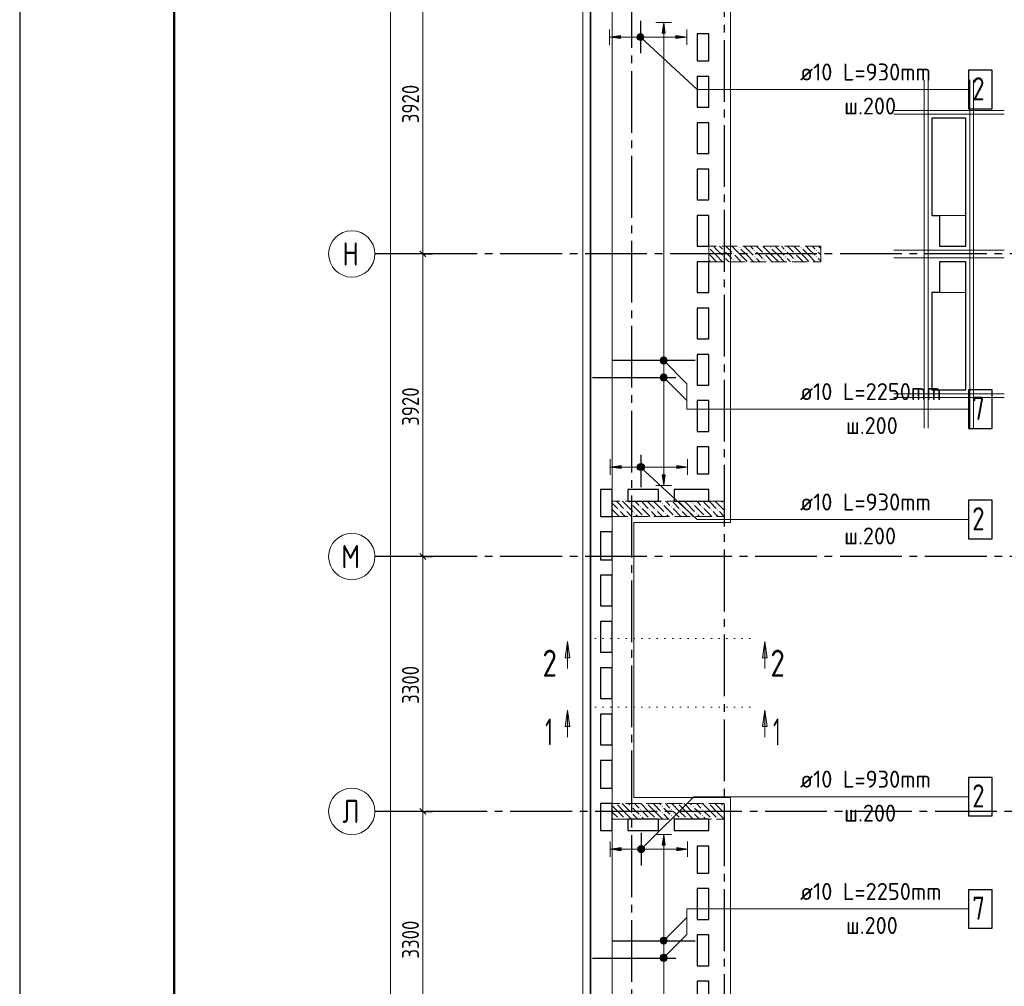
# Model space of a CAD drawing. Header units: millimetres. Extents: x 0 to 43617, y 0 to 59400.
# Tile 22 of 29: x 0 to 12752, y 36763 to 49285. Entities that reach past the tile are written whole.
import ezdxf

# ---------------------------------------------------------------- set-up
doc = ezdxf.new("R2010")
doc.units = ezdxf.units.MM
for name, pattern in [('______2', [270, 200, -70]), ('______5', [1100, 800, -100, 100, -100]), ('______9', [100, 0, -100])]:
    doc.linetypes.add(name, pattern=pattern)
for name, color, linetype, lineweight in [('Standard', 7, 'Continuous', 25), ('ЖБ Пилон', 180, 'Continuous', 25), ('Обрамление П-обр. равн.', 7, 'Continuous', 25), ('Обрамление проемов стержнями', 7, 'Continuous', 25), ('Оси', 40, '______5', 18), ('Позиционная метка линия выноска', 7, 'Continuous', 13), ('Позиционная метка номер позиции', 7, 'Continuous', 13), ('Сечения символ', 7, 'Continuous', 25)]:
    doc.layers.add(name, color=color, linetype=linetype, lineweight=lineweight)
doc.layers.add('ЖБ Перекрытие верхний уровень', color=7, linetype='Continuous', lineweight=25, true_color=0xe0e0ff)
doc.styles.add('GOST 2.304-81', font='txt')
doc.styles.add('ISOCPEUR', font='txt')

msp = doc.modelspace()

# ---------------------------------------------------------------- hatches: boundary and pattern name
at = {"layer": 'ЖБ Пилон', "linetype": 'Continuous', "lineweight": 18, "transparency": 33554687}
for points in [[(8924, 46337), (8927, 46333), (8924, 46330)], [(9114, 46293), (9121, 46300), (9127, 46293), (9121, 46287)], [(9314, 46333), (9321, 46340), (9327, 46333), (9321, 46327)], [(9514, 46293), (9521, 46300), (9527, 46293), (9521, 46287)], [(9714, 46333), (9721, 46340), (9727, 46333), (9721, 46327)], [(9914, 46293), (9921, 46300), (9927, 46293), (9921, 46287)], [(10114, 46333), (10121, 46340), (10127, 46333), (10121, 46327)], [(10314, 46293), (10321, 46300), (10327, 46293), (10321, 46287)], [(9114, 46213), (9121, 46220), (9127, 46213), (9121, 46207)], [(9234, 46253), (9241, 46260), (9247, 46253), (9241, 46247)], [(9234, 46173), (9241, 46180), (9247, 46173), (9241, 46167)], [(9514, 46213), (9521, 46220), (9527, 46213), (9521, 46207)], [(9634, 46253), (9641, 46260), (9647, 46253), (9641, 46247)], [(9634, 46173), (9641, 46180), (9647, 46173), (9641, 46167)], [(9914, 46213), (9921, 46220), (9927, 46213), (9921, 46207)], [(10034, 46253), (10041, 46260), (10047, 46253), (10041, 46247)], [(10034, 46173), (10041, 46180), (10047, 46173), (10041, 46167)], [(10314, 46213), (10321, 46220), (10327, 46213), (10321, 46207)], [(7914, 43013), (7921, 43020), (7927, 43013), (7921, 43007)], [(8034, 42973), (8041, 42980), (8047, 42973), (8041, 42967)], [(8044, 43050), (8041, 43047), (8038, 43050)], [(8314, 43013), (8321, 43020), (8327, 43013), (8321, 43007)], [(8434, 42973), (8441, 42980), (8447, 42973), (8441, 42967)], [(8444, 43050), (8441, 43047), (8438, 43050)], [(8714, 43013), (8721, 43020), (8727, 43013), (8721, 43007)], [(8834, 42973), (8841, 42980), (8847, 42973), (8841, 42967)], [(8844, 43050), (8841, 43047), (8838, 43050)], [(9114, 43013), (9121, 43020), (9124, 43017), (9124, 43010), (9121, 43007)], [(7674, 42853), (7681, 42860), (7687, 42853), (7684, 42850), (7678, 42850)], [(7754, 42933), (7761, 42940), (7767, 42933), (7761, 42927)], [(7834, 42933), (7841, 42940), (7847, 42933), (7841, 42927)], [(7954, 42893), (7961, 42900), (7967, 42893), (7961, 42887)], [(8074, 42853), (8081, 42860), (8087, 42853), (8084, 42850), (8078, 42850)], [(8154, 42933), (8161, 42940), (8167, 42933), (8161, 42927)], [(8234, 42933), (8241, 42940), (8247, 42933), (8241, 42927)], [(8354, 42893), (8361, 42900), (8367, 42893), (8361, 42887)], [(8474, 42853), (8481, 42860), (8487, 42853), (8484, 42850), (8478, 42850)], [(8554, 42933), (8561, 42940), (8567, 42933), (8561, 42927)], [(8634, 42933), (8641, 42940), (8647, 42933), (8641, 42927)], [(8754, 42893), (8761, 42900), (8767, 42893), (8761, 42887)], [(8874, 42853), (8881, 42860), (8887, 42853), (8884, 42850), (8878, 42850)], [(8954, 42933), (8961, 42940), (8967, 42933), (8961, 42927)], [(9034, 42933), (9041, 42940), (9047, 42933), (9041, 42927)], [(7724, 39130), (7721, 39127), (7718, 39130)], [(7914, 39093), (7921, 39100), (7927, 39093), (7921, 39087)], [(8034, 39053), (8041, 39060), (8047, 39053), (8041, 39047)], [(8124, 39130), (8121, 39127), (8118, 39130)], [(8314, 39093), (8321, 39100), (8327, 39093), (8321, 39087)], [(8434, 39053), (8441, 39060), (8447, 39053), (8441, 39047)], [(8524, 39130), (8521, 39127), (8518, 39130)], [(8714, 39093), (8721, 39100), (8727, 39093), (8721, 39087)], [(8834, 39053), (8841, 39060), (8847, 39053), (8841, 39047)], [(8924, 39130), (8921, 39127), (8918, 39130)], [(9114, 39093), (9121, 39100), (9124, 39097), (9124, 39090), (9121, 39087)], [(7754, 38933), (7761, 38940), (7767, 38933), (7764, 38930), (7758, 38930)], [(7834, 38933), (7841, 38940), (7847, 38933), (7844, 38930), (7838, 38930)], [(7914, 39013), (7921, 39020), (7927, 39013), (7921, 39007)], [(8034, 38973), (8041, 38980), (8047, 38973), (8041, 38967)], [(8154, 38933), (8161, 38940), (8167, 38933), (8164, 38930), (8158, 38930)], [(8234, 38933), (8241, 38940), (8247, 38933), (8244, 38930), (8238, 38930)], [(8314, 39013), (8321, 39020), (8327, 39013), (8321, 39007)], [(8434, 38973), (8441, 38980), (8447, 38973), (8441, 38967)], [(8554, 38933), (8561, 38940), (8567, 38933), (8564, 38930), (8558, 38930)], [(8634, 38933), (8641, 38940), (8647, 38933), (8644, 38930), (8638, 38930)], [(8714, 39013), (8721, 39020), (8727, 39013), (8721, 39007)], [(8834, 38973), (8841, 38980), (8847, 38973), (8841, 38967)], [(8954, 38933), (8961, 38940), (8967, 38933), (8964, 38930), (8958, 38930)], [(9034, 38933), (9041, 38940), (9047, 38933), (9044, 38930), (9038, 38930)], [(9114, 39013), (9121, 39020), (9124, 39017), (9124, 39010), (9121, 39007)]]:
    msp.add_hatch(color=7, dxfattribs=at).paths.add_polyline_path(points, flags=16)
at = {"layer": 'Обрамление П-обр. равн.', "linetype": 'Continuous', "lineweight": 13, "transparency": 33554687}
for points in [[(8360, 49110), (8340, 49250), (8320, 49110)], [(8000, 49083), (8017, 49021), (8017, 49099)], [(8017, 49099), (8039, 49015), (8039, 49105)], [(8017, 49099), (8017, 49021), (8039, 49015)], [(8039, 49105), (8039, 49015), (8061, 49021)], [(8039, 49105), (8061, 49021), (8061, 49099)], [(8061, 49099), (8061, 49021), (8078, 49038)], [(8061, 49099), (8078, 49038), (8078, 49083)], [(8000, 49038), (8000, 49083), (7994, 49060)], [(8000, 49083), (8000, 49038), (8017, 49021)], [(8078, 49083), (8078, 49038), (8084, 49060)], [(8499, 49040), (8639, 49060), (8499, 49080)], [(8295, 44650), (8385, 44650), (8379, 44673)], [(8295, 44650), (8379, 44673), (8301, 44673)], [(8301, 44628), (8385, 44650), (8295, 44650)], [(8301, 44673), (8379, 44673), (8363, 44689)], [(8301, 44673), (8363, 44689), (8318, 44689)], [(8301, 44628), (8379, 44628), (8385, 44650)], [(8318, 44689), (8363, 44689), (8340, 44695)], [(8318, 44611), (8379, 44628), (8301, 44628)], [(8318, 44611), (8363, 44611), (8379, 44628)], [(8363, 44611), (8318, 44611), (8340, 44605)], [(8010, 43468), (8010, 43513), (8004, 43490)], [(8010, 43513), (8026, 43451), (8026, 43529)], [(8010, 43513), (8010, 43468), (8026, 43451)], [(8026, 43529), (8049, 43445), (8049, 43535)], [(8026, 43529), (8026, 43451), (8049, 43445)], [(8049, 43535), (8049, 43445), (8071, 43451)], [(8049, 43535), (8071, 43451), (8071, 43529)], [(8071, 43529), (8071, 43451), (8088, 43468)], [(8071, 43529), (8088, 43468), (8088, 43513)], [(8088, 43513), (8088, 43468), (8094, 43490)], [(8509, 43470), (8649, 43490), (8509, 43510)], [(8360, 38590), (8340, 38730), (8320, 38590)], [(8010, 38518), (8010, 38563), (8004, 38540)], [(8010, 38563), (8026, 38501), (8026, 38579)], [(8010, 38563), (8010, 38518), (8026, 38501)], [(8026, 38579), (8049, 38495), (8049, 38585)], [(8026, 38579), (8026, 38501), (8049, 38495)], [(8049, 38585), (8049, 38495), (8071, 38501)], [(8049, 38585), (8071, 38501), (8071, 38579)], [(8071, 38579), (8071, 38501), (8088, 38518)], [(8071, 38579), (8088, 38518), (8088, 38563)], [(8088, 38563), (8088, 38518), (8094, 38540)], [(8509, 38520), (8649, 38540), (8509, 38560)], [(8295, 37130), (8385, 37130), (8379, 37153)], [(8295, 37130), (8379, 37153), (8301, 37153)], [(8301, 37108), (8385, 37130), (8295, 37130)], [(8301, 37153), (8379, 37153), (8363, 37169)], [(8301, 37153), (8363, 37169), (8318, 37169)], [(8301, 37108), (8379, 37108), (8385, 37130)], [(8318, 37091), (8379, 37108), (8301, 37108)], [(8318, 37169), (8363, 37169), (8340, 37175)], [(8318, 37091), (8363, 37091), (8379, 37108)], [(8363, 37091), (8318, 37091), (8340, 37085)]]:
    msp.add_hatch(color=7, dxfattribs=at).paths.add_polyline_path(points)
for points in [[(7779, 49040), (7639, 49060), (7779, 49080)], [(7789, 43470), (7649, 43490), (7789, 43510)], [(8360, 43390), (8340, 43250), (8320, 43390)], [(7789, 38520), (7649, 38540), (7789, 38560)]]:
    msp.add_hatch(color=7, dxfattribs=at).paths.add_polyline_path(points, flags=16)
at = {"layer": 'Позиционная метка номер позиции', "linetype": 'Continuous', "lineweight": 13, "transparency": 33554687}
for points in [[(7995, 49070), (8026, 49103), (8006, 49091)], [(8026, 49103), (7995, 49070), (7996, 49047)], [(8026, 49103), (7996, 49047), (8049, 49104)], [(8049, 49104), (7996, 49047), (8008, 49027)], [(8049, 49104), (8008, 49027), (8070, 49093)], [(8070, 49093), (8008, 49027), (8029, 49016)], [(8070, 49093), (8029, 49016), (8082, 49073)], [(8082, 49073), (8029, 49016), (8052, 49017)], [(8082, 49073), (8052, 49017), (8083, 49050)], [(8083, 49050), (8052, 49017), (8072, 49029)], [(8297, 44881), (8329, 44913), (8308, 44902)], [(8329, 44913), (8297, 44881), (8297, 44859)], [(8329, 44913), (8297, 44859), (8352, 44913)], [(8352, 44913), (8297, 44859), (8308, 44838)], [(8352, 44913), (8308, 44838), (8372, 44902)], [(8372, 44902), (8308, 44838), (8329, 44827)], [(8372, 44902), (8329, 44827), (8383, 44881)], [(8383, 44881), (8329, 44827), (8352, 44827)], [(8383, 44881), (8352, 44827), (8383, 44859)], [(8383, 44859), (8352, 44827), (8372, 44838)], [(8297, 44661), (8329, 44693), (8308, 44682)], [(8329, 44693), (8297, 44661), (8297, 44639)], [(8329, 44693), (8297, 44639), (8352, 44693)], [(8352, 44693), (8297, 44639), (8308, 44618)], [(8352, 44693), (8308, 44618), (8372, 44682)], [(8372, 44682), (8308, 44618), (8329, 44607)], [(8372, 44682), (8329, 44607), (8383, 44661)], [(8383, 44661), (8329, 44607), (8352, 44607)], [(8383, 44661), (8352, 44607), (8383, 44639)], [(8383, 44639), (8352, 44607), (8372, 44618)], [(7995, 43500), (8026, 43533), (8006, 43521)], [(8026, 43533), (7995, 43500), (7996, 43477)], [(8026, 43533), (7996, 43477), (8049, 43534)], [(8049, 43534), (7996, 43477), (8008, 43457)], [(8049, 43534), (8008, 43457), (8070, 43523)], [(8070, 43523), (8008, 43457), (8029, 43446)], [(8070, 43523), (8029, 43446), (8082, 43503)], [(8082, 43503), (8029, 43446), (8052, 43447)], [(8082, 43503), (8052, 43447), (8083, 43480)], [(8083, 43480), (8052, 43447), (8072, 43459)], [(8006, 38551), (8081, 38508), (8017, 38572)], [(8006, 38529), (8060, 38497), (8006, 38551)], [(8006, 38551), (8060, 38497), (8081, 38508)], [(8038, 38497), (8006, 38529), (8017, 38508)], [(8006, 38529), (8038, 38497), (8060, 38497)], [(8017, 38572), (8092, 38529), (8038, 38583)], [(8017, 38572), (8081, 38508), (8092, 38529)], [(8038, 38583), (8092, 38529), (8092, 38551)], [(8038, 38583), (8092, 38551), (8060, 38583)], [(8060, 38583), (8092, 38551), (8081, 38572)], [(8297, 37366), (8372, 37323), (8308, 37387)], [(8297, 37344), (8352, 37312), (8297, 37366)], [(8297, 37366), (8352, 37312), (8372, 37323)], [(8308, 37387), (8383, 37344), (8329, 37398)], [(8308, 37387), (8372, 37323), (8383, 37344)], [(8329, 37398), (8383, 37344), (8383, 37366)], [(8329, 37398), (8383, 37366), (8352, 37398)], [(8352, 37398), (8383, 37366), (8372, 37387)], [(8329, 37312), (8297, 37344), (8308, 37323)], [(8297, 37344), (8329, 37312), (8352, 37312)], [(8297, 37146), (8372, 37103), (8308, 37167)], [(8297, 37124), (8352, 37092), (8297, 37146)], [(8297, 37146), (8352, 37092), (8372, 37103)], [(8329, 37092), (8297, 37124), (8308, 37103)], [(8297, 37124), (8329, 37092), (8352, 37092)], [(8308, 37167), (8383, 37124), (8329, 37178)], [(8308, 37167), (8372, 37103), (8383, 37124)], [(8329, 37178), (8383, 37124), (8383, 37146)], [(8329, 37178), (8383, 37146), (8352, 37178)], [(8352, 37178), (8383, 37146), (8372, 37167)]]:
    msp.add_hatch(color=7, dxfattribs=at).paths.add_polyline_path(points)
at = {"layer": 'Сечения символ', "linetype": 'Continuous', "lineweight": 13, "transparency": 33554687}
for points in [[(7064, 41019), (7094, 41229), (7124, 41019)], [(9621, 41019), (9651, 41229), (9681, 41019)], [(7064, 40129), (7094, 40339), (7124, 40129)], [(9621, 40129), (9651, 40339), (9681, 40129)]]:
    msp.add_hatch(color=7, dxfattribs=at).paths.add_polyline_path(points, flags=16)

# ---------------------------------------------------------------- linework, layer by layer
at = {"layer": 'Standard', "color": 7, "linetype": 'Continuous', "lineweight": 25, "transparency": 33554687}
for p, q in [((7394, 28680), (7394, 57220)), ((8774, 49100), (8774, 48750)), ((8924, 49100), (8774, 49100)), ((8924, 48750), (8924, 49100)), ((8774, 48750), (8924, 48750)), ((8774, 48550), (8774, 48150)), ((8924, 48550), (8774, 48550)), ((8924, 48150), (8924, 48550)), ((8774, 48150), (8924, 48150)), ((8774, 47950), (8774, 47550)), ((8924, 47950), (8774, 47950)), ((8924, 47550), (8924, 47950)), ((11814, 48010), (11814, 46750)), ((12254, 48010), (11814, 48010)), ((12254, 46750), (12254, 48010)), ((8774, 47550), (8924, 47550)), ((8774, 47350), (8774, 46950)), ((8924, 47350), (8774, 47350)), ((8924, 46950), (8924, 47350)), ((8774, 46950), (8924, 46950)), ((8774, 46750), (8774, 46350)), ((8924, 46750), (8774, 46750)), ((8924, 46350), (8924, 46750)), ((11814, 46750), (11914, 46750)), ((11914, 46750), (11914, 46350)), ((12254, 46750), (12254, 46750)), ((12254, 46350), (12254, 46750)), ((8774, 46350), (8924, 46350)), ((11914, 46350), (12254, 46350)), ((5258, 46213), (5183, 46288)), ((8774, 46150), (8774, 45750)), ((8924, 46150), (8774, 46150)), ((8924, 45750), (8924, 46150)), ((11914, 46150), (11914, 45750)), ((12254, 46150), (11914, 46150)), ((12254, 45750), (12254, 46150)), ((8774, 45750), (8924, 45750)), ((11814, 45750), (11814, 44490)), ((11914, 45750), (11814, 45750)), ((12254, 44490), (12254, 45750)), ((12254, 45750), (12254, 45750)), ((8774, 45550), (8774, 45150)), ((8924, 45550), (8774, 45550)), ((8924, 45150), (8924, 45550)), ((8774, 45150), (8924, 45150)), ((8774, 44950), (8774, 44550)), ((8924, 44950), (8774, 44950)), ((8924, 44550), (8924, 44950)), ((8774, 44550), (8924, 44550)), ((11814, 44490), (12254, 44490)), ((8774, 44350), (8774, 43950)), ((8924, 44350), (8774, 44350)), ((8924, 43950), (8924, 44350)), ((8774, 43950), (8924, 43950)), ((8774, 43750), (8774, 43400)), ((8924, 43750), (8774, 43750)), ((8924, 43400), (8924, 43750)), ((8774, 43400), (8924, 43400)), ((7524, 43200), (7524, 42850)), ((7674, 43200), (7524, 43200)), ((7674, 42850), (7674, 43200)), ((7874, 43200), (7874, 43050)), ((8274, 43200), (7874, 43200)), ((8274, 43050), (8274, 43200)), ((8474, 43200), (8474, 43050)), ((8924, 43200), (8474, 43200)), ((8924, 43050), (8924, 43200)), ((7874, 43050), (8274, 43050)), ((8474, 43050), (8924, 43050)), ((7524, 42850), (7674, 42850)), ((7524, 42650), (7524, 42290)), ((7674, 42650), (7524, 42650)), ((7674, 42290), (7674, 42650)), ((5258, 42293), (5183, 42368)), ((7524, 42290), (7674, 42290)), ((7524, 42090), (7524, 41690)), ((7674, 42090), (7524, 42090)), ((7674, 41690), (7674, 42090)), ((7524, 41690), (7674, 41690)), ((7524, 41490), (7524, 41090)), ((7674, 41490), (7524, 41490)), ((7674, 41090), (7674, 41490)), ((7524, 41090), (7674, 41090)), ((7524, 40890), (7524, 40490)), ((7674, 40890), (7524, 40890)), ((7674, 40490), (7674, 40890)), ((7524, 40490), (7674, 40490)), ((7524, 40290), (7524, 39890)), ((7674, 40290), (7524, 40290)), ((7674, 39890), (7674, 40290)), ((7524, 39890), (7674, 39890)), ((7524, 39690), (7524, 39330)), ((7674, 39690), (7524, 39690)), ((7674, 39330), (7674, 39690)), ((7524, 39330), (7674, 39330)), ((5258, 38993), (5183, 39068)), ((7524, 39130), (7524, 38780)), ((7674, 39130), (7524, 39130)), ((7674, 38780), (7674, 39130)), ((7874, 38930), (7874, 38780)), ((8274, 38930), (7874, 38930)), ((8274, 38780), (8274, 38930)), ((8474, 38930), (8474, 38780)), ((8924, 38930), (8474, 38930)), ((8924, 38780), (8924, 38930)), ((7524, 38780), (7674, 38780)), ((7874, 38780), (8274, 38780)), ((8474, 38780), (8924, 38780)), ((8774, 38580), (8774, 38230)), ((8924, 38580), (8774, 38580)), ((8924, 38230), (8924, 38580)), ((8774, 38230), (8924, 38230)), ((8774, 38030), (8774, 37630)), ((8924, 38030), (8774, 38030)), ((8924, 37630), (8924, 38030)), ((8774, 37630), (8924, 37630)), ((8774, 37430), (8774, 37030)), ((8924, 37430), (8774, 37430)), ((8924, 37030), (8924, 37430)), ((8774, 37030), (8924, 37030)), ((8774, 36830), (8774, 36430)), ((8924, 36830), (8774, 36830)), ((8924, 36430), (8924, 36830))]:
    msp.add_line(p, q, dxfattribs=at)
at = {"layer": 'Standard', "color": 7, "linetype": 'Continuous', "lineweight": 13, "transparency": 33554687}
for p, q in [((5221, 46250), (5221, 50170)), ((5221, 42330), (5221, 46250)), ((5221, 39030), (5221, 42330)), ((5221, 35730), (5221, 39030))]:
    msp.add_line(p, q, dxfattribs=at)
at = {"layer": 'Standard', "color": 251, "linetype": 'Continuous', "lineweight": -3, "true_color": 0x656565, "transparency": 33554687}
for p, q in [((5221, 46250), (5096, 46250)), ((5221, 46250), (5346, 46250)), ((5221, 42330), (5096, 42330)), ((5221, 42330), (5346, 42330)), ((5221, 39030), (5096, 39030)), ((5221, 39030), (5346, 39030))]:
    msp.add_line(p, q, dxfattribs=at)
at = {"layer": 'Standard', "color": 7, "linetype": 'Continuous', "lineweight": 13, "transparency": 33554687}
msp.add_lwpolyline([(0, 0), (42000, 0), (42000, 59400), (0, 59400), (0, 0)], close=True, dxfattribs=at)
for points in [[(42000, 59400), (0, 59400), (0, 0), (42000, 0), (42000, 59400)], [(42000, 59400), (0, 59400), (0, 0), (42000, 0), (42000, 59400)], [(7674, 10380), (33074, 10380), (33074, 57220), (7674, 57220), (7674, 10380)], [(4802, 10630), (4802, 33448), (4802, 33448), (4802, 57120)]]:
    msp.add_lwpolyline(points, dxfattribs=at)
at = {"layer": 'Standard', "color": 7, "linetype": 'Continuous', "lineweight": 25, "transparency": 33554687}
for points in [[(42000, 59400), (0, 59400), (0, 0), (42000, 0), (42000, 59400)], [(7394, 10100), (33074, 10100), (33074, 57220), (7394, 57220), (7394, 10100)]]:
    msp.add_lwpolyline(points, dxfattribs=at)
at = {"layer": 'Standard', "color": 7, "linetype": 'Continuous', "lineweight": 50, "transparency": 33554687}
msp.add_lwpolyline([(2000, 58900), (41500, 58900), (41500, 500), (2000, 500), (2000, 58900)], close=True, dxfattribs=at)
at = {"layer": 'Standard', "color": 254, "linetype": 'Continuous', "lineweight": 18, "true_color": 0xc4c4ff, "transparency": 33554687}
msp.add_lwpolyline([(7294, 10000), (33174, 10000), (33174, 57320), (7294, 57320), (7294, 10000)], dxfattribs=at)
at = {"layer": 'Standard', "color": 251, "linetype": 'Continuous', "lineweight": -3, "true_color": 0x656565, "transparency": 33554687}
for points in [[(5221, 46250), (5204, 46250), (5204, 46250), (5204, 46250), (5204, 46250), (5204, 46250), (5204, 46250), (4700, 46250)], [(5221, 42330), (5204, 42330), (5204, 42330), (5204, 42330), (5204, 42330), (5204, 42330), (5204, 42330), (5204, 42330), (5204, 42330), (4700, 42330)], [(5221, 39030), (5204, 39030), (5204, 39030), (5204, 39030), (5204, 39030), (5204, 39030), (5204, 39030), (5204, 39030), (5204, 39030), (5204, 39030), (5204, 39030), (4700, 39030)]]:
    msp.add_lwpolyline(points, dxfattribs=at)
at = {"layer": 'ЖБ Перекрытие верхний уровень', "color": 7, "linetype": 'Continuous', "lineweight": 18, "transparency": 33554687}
for p, q in [((7394, 57220), (7394, 28680)), ((8774, 48750), (8774, 49100)), ((8774, 49100), (8924, 49100)), ((8924, 49100), (8924, 48750)), ((8924, 48750), (8774, 48750)), ((8774, 48150), (8774, 48550)), ((8774, 48550), (8924, 48550)), ((8924, 48550), (8924, 48150)), ((8924, 48150), (8774, 48150)), ((8774, 47950), (8924, 47950)), ((8774, 47550), (8774, 47950)), ((8924, 47950), (8924, 47550)), ((12254, 48010), (11814, 48010)), ((11814, 48010), (11814, 46750)), ((12254, 46750), (12254, 48010)), ((8924, 47550), (8774, 47550)), ((8774, 46950), (8774, 47350)), ((8774, 47350), (8924, 47350)), ((8924, 47350), (8924, 46950)), ((8924, 46950), (8774, 46950)), ((8774, 46350), (8774, 46750)), ((8774, 46750), (8924, 46750)), ((8924, 46750), (8924, 46350)), ((11814, 46750), (11914, 46750)), ((12254, 46750), (11914, 46750)), ((11914, 46750), (11914, 46750)), ((11914, 46750), (11914, 46350)), ((11914, 46750), (12254, 46750)), ((12254, 46350), (12254, 46750)), ((12254, 46750), (12254, 46750)), ((12254, 46750), (12254, 46750)), ((8924, 46350), (8774, 46350)), ((11914, 46350), (12254, 46350)), ((8774, 45750), (8774, 46150)), ((8774, 46150), (8924, 46150)), ((8924, 46150), (8924, 45750)), ((12254, 46150), (11914, 46150)), ((11914, 46150), (11914, 45750)), ((12254, 45750), (12254, 46150)), ((8924, 45750), (8774, 45750)), ((11914, 45750), (11814, 45750)), ((11814, 45750), (11814, 44490)), ((11914, 45750), (12254, 45750)), ((11914, 45750), (11914, 45750)), ((12254, 45750), (11914, 45750)), ((12254, 45750), (12254, 45750)), ((12254, 44490), (12254, 45750)), ((12254, 45750), (12254, 45750)), ((8774, 45150), (8774, 45550)), ((8774, 45550), (8924, 45550)), ((8924, 45550), (8924, 45150)), ((8924, 45150), (8774, 45150)), ((8774, 44550), (8774, 44950)), ((8774, 44950), (8924, 44950)), ((8924, 44950), (8924, 44550)), ((8924, 44550), (8774, 44550)), ((11814, 44490), (12254, 44490)), ((8774, 44350), (8924, 44350)), ((8774, 43950), (8774, 44350)), ((8924, 44350), (8924, 43950)), ((8924, 43950), (8774, 43950)), ((8774, 43750), (8924, 43750)), ((8774, 43400), (8774, 43750)), ((8924, 43750), (8924, 43400)), ((8924, 43400), (8774, 43400)), ((7524, 42850), (7524, 43200)), ((7524, 43200), (7674, 43200)), ((7674, 43200), (7674, 42850)), ((7874, 43050), (7874, 43200)), ((7874, 43200), (8274, 43200)), ((8274, 43200), (8274, 43050)), ((8474, 43050), (8474, 43200)), ((8474, 43200), (8924, 43200)), ((8924, 43200), (8924, 43050)), ((8274, 43050), (7874, 43050)), ((8924, 43050), (8474, 43050)), ((7674, 42850), (7524, 42850)), ((7524, 42290), (7524, 42650)), ((7524, 42650), (7674, 42650)), ((7674, 42650), (7674, 42290)), ((7674, 42290), (7524, 42290)), ((7524, 41690), (7524, 42090)), ((7524, 42090), (7674, 42090)), ((7674, 42090), (7674, 41690)), ((7674, 41690), (7524, 41690)), ((7524, 41490), (7674, 41490)), ((7524, 41090), (7524, 41490)), ((7674, 41490), (7674, 41090)), ((7674, 41090), (7524, 41090)), ((7524, 40890), (7674, 40890)), ((7524, 40490), (7524, 40890)), ((7674, 40890), (7674, 40490)), ((7674, 40490), (7524, 40490)), ((7524, 39890), (7524, 40290)), ((7524, 40290), (7674, 40290)), ((7674, 40290), (7674, 39890)), ((7674, 39890), (7524, 39890)), ((7524, 39330), (7524, 39690)), ((7524, 39690), (7674, 39690)), ((7674, 39690), (7674, 39330)), ((7674, 39330), (7524, 39330)), ((7524, 38780), (7524, 39130)), ((7524, 39130), (7674, 39130)), ((7674, 39130), (7674, 38780)), ((7874, 38780), (7874, 38930)), ((7874, 38930), (8274, 38930)), ((8274, 38930), (8274, 38780)), ((8474, 38930), (8924, 38930)), ((8474, 38780), (8474, 38930)), ((8924, 38930), (8924, 38780)), ((7674, 38780), (7524, 38780)), ((8274, 38780), (7874, 38780)), ((8924, 38780), (8474, 38780)), ((8774, 38230), (8774, 38580)), ((8774, 38580), (8924, 38580)), ((8924, 38580), (8924, 38230)), ((8924, 38230), (8774, 38230)), ((8774, 37630), (8774, 38030)), ((8774, 38030), (8924, 38030)), ((8924, 38030), (8924, 37630)), ((8924, 37630), (8774, 37630)), ((8774, 37030), (8774, 37430)), ((8774, 37430), (8924, 37430)), ((8924, 37430), (8924, 37030)), ((8924, 37030), (8774, 37030)), ((8774, 36830), (8924, 36830)), ((8774, 36430), (8774, 36830)), ((8924, 36830), (8924, 36430))]:
    msp.add_line(p, q, dxfattribs=at)
at = {"layer": 'ЖБ Пилон', "color": 253, "linetype": '______2', "lineweight": 13, "true_color": 0xa0a0a0, "transparency": 33554687}
for p, q in [((10374, 46350), (8924, 46350)), ((8924, 46350), (8924, 46150)), ((10374, 46150), (10374, 46350)), ((8924, 46150), (10374, 46150)), ((9124, 43050), (7674, 43050)), ((7674, 43050), (7674, 42850)), ((9124, 42850), (9124, 43050)), ((7674, 42850), (9124, 42850)), ((9124, 39130), (7674, 39130)), ((7674, 39130), (7674, 38930)), ((9124, 38930), (9124, 39130)), ((7674, 38930), (9124, 38930))]:
    msp.add_line(p, q, dxfattribs=at)
at = {"layer": 'ЖБ Пилон', "color": 9, "linetype": 'Continuous', "lineweight": 18, "true_color": 0xc7c7c7, "transparency": 33554687}
for p, q in [((8941, 46313), (9021, 46233)), ((9021, 46313), (8984, 46350)), ((9021, 46313), (9101, 46233)), ((9064, 46350), (9101, 46313)), ((9144, 46350), (9221, 46273)), ((9341, 46233), (9224, 46350)), ((9341, 46313), (9421, 46233)), ((9421, 46313), (9384, 46350)), ((9421, 46313), (9501, 46233)), ((9464, 46350), (9501, 46313)), ((9544, 46350), (9621, 46273)), ((9741, 46233), (9624, 46350)), ((9741, 46313), (9821, 46233)), ((9821, 46313), (9784, 46350)), ((9821, 46313), (9901, 46233)), ((9864, 46350), (9901, 46313)), ((9944, 46350), (10021, 46273)), ((10141, 46233), (10024, 46350)), ((10141, 46313), (10221, 46233)), ((10221, 46313), (10184, 46350)), ((10221, 46313), (10301, 46233)), ((10264, 46350), (10301, 46313)), ((10344, 46350), (10374, 46320)), ((8941, 46233), (8924, 46250)), ((8924, 46170), (8941, 46153)), ((8941, 46233), (9021, 46153)), ((9021, 46233), (9104, 46150)), ((9181, 46233), (9141, 46273)), ((9141, 46193), (9184, 46150)), ((9221, 46193), (9181, 46233)), ((9261, 46233), (9341, 46153)), ((9341, 46233), (9421, 46153)), ((9421, 46233), (9504, 46150)), ((9581, 46233), (9541, 46273)), ((9541, 46193), (9584, 46150)), ((9621, 46193), (9581, 46233)), ((9661, 46233), (9741, 46153)), ((9741, 46233), (9821, 46153)), ((9821, 46233), (9904, 46150)), ((9981, 46233), (9941, 46273)), ((9941, 46193), (9984, 46150)), ((10021, 46193), (9981, 46233)), ((10061, 46233), (10141, 46153)), ((10141, 46233), (10221, 46153)), ((10221, 46233), (10304, 46150)), ((10374, 46240), (10341, 46273)), ((10341, 46193), (10374, 46160)), ((9261, 46153), (9264, 46150)), ((9661, 46153), (9664, 46150)), ((10061, 46153), (10064, 46150)), ((7674, 43020), (7741, 42953)), ((7741, 43033), (7724, 43050)), ((7741, 43033), (7821, 42953)), ((7804, 43050), (7821, 43033)), ((7821, 43033), (7941, 42913)), ((7884, 43050), (7901, 43033)), ((7941, 42993), (8061, 42873)), ((7981, 43033), (7964, 43050)), ((8021, 42993), (7981, 43033)), ((8061, 43033), (8141, 42953)), ((8141, 43033), (8124, 43050)), ((8141, 43033), (8221, 42953)), ((8204, 43050), (8221, 43033)), ((8221, 43033), (8341, 42913)), ((8284, 43050), (8301, 43033)), ((8341, 42993), (8461, 42873)), ((8381, 43033), (8364, 43050)), ((8421, 42993), (8381, 43033)), ((8461, 43033), (8541, 42953)), ((8541, 43033), (8524, 43050)), ((8541, 43033), (8621, 42953)), ((8604, 43050), (8621, 43033)), ((8621, 43033), (8741, 42913)), ((8684, 43050), (8701, 43033)), ((8741, 42993), (8861, 42873)), ((8781, 43033), (8764, 43050)), ((8821, 42993), (8781, 43033)), ((8861, 43033), (8941, 42953)), ((8941, 43033), (8924, 43050)), ((8941, 43033), (9021, 42953)), ((9004, 43050), (9021, 43033)), ((9021, 43033), (9124, 42930)), ((9084, 43050), (9101, 43033)), ((7674, 42940), (7764, 42850)), ((7821, 42873), (7781, 42913)), ((7844, 42850), (7821, 42873)), ((7861, 42913), (7924, 42850)), ((7981, 42873), (8004, 42850)), ((8061, 42953), (8164, 42850)), ((8221, 42873), (8181, 42913)), ((8244, 42850), (8221, 42873)), ((8261, 42913), (8324, 42850)), ((8381, 42873), (8404, 42850)), ((8461, 42953), (8564, 42850)), ((8621, 42873), (8581, 42913)), ((8644, 42850), (8621, 42873)), ((8661, 42913), (8724, 42850)), ((8781, 42873), (8804, 42850)), ((8861, 42953), (8964, 42850)), ((9021, 42873), (8981, 42913)), ((9044, 42850), (9021, 42873)), ((9061, 42913), (9124, 42850)), ((7741, 39033), (7674, 39100)), ((7674, 39020), (7741, 38953)), ((7741, 39113), (7821, 39033)), ((7741, 39033), (7821, 38953)), ((7821, 39113), (7804, 39130)), ((7821, 39113), (7901, 39033)), ((7821, 39033), (7924, 38930)), ((7884, 39130), (7901, 39113)), ((7981, 39033), (7941, 39073)), ((7964, 39130), (8021, 39073)), ((8021, 38993), (7981, 39033)), ((8141, 39033), (8044, 39130)), ((8061, 39033), (8141, 38953)), ((8141, 39113), (8221, 39033)), ((8141, 39033), (8221, 38953)), ((8221, 39113), (8204, 39130)), ((8221, 39113), (8301, 39033)), ((8221, 39033), (8324, 38930)), ((8284, 39130), (8301, 39113)), ((8381, 39033), (8341, 39073)), ((8364, 39130), (8421, 39073)), ((8421, 38993), (8381, 39033)), ((8541, 39033), (8444, 39130)), ((8461, 39033), (8541, 38953)), ((8541, 39113), (8621, 39033)), ((8541, 39033), (8621, 38953)), ((8621, 39113), (8604, 39130)), ((8621, 39113), (8701, 39033)), ((8621, 39033), (8724, 38930)), ((8684, 39130), (8701, 39113)), ((8781, 39033), (8741, 39073)), ((8764, 39130), (8821, 39073)), ((8821, 38993), (8781, 39033)), ((8941, 39033), (8844, 39130)), ((8861, 39033), (8941, 38953)), ((8941, 39113), (9021, 39033)), ((8941, 39033), (9021, 38953)), ((9021, 39113), (9004, 39130)), ((9021, 39113), (9101, 39033)), ((9021, 39033), (9124, 38930)), ((9084, 39130), (9101, 39113)), ((7674, 38940), (7684, 38930)), ((7941, 38993), (8004, 38930)), ((8061, 38953), (8084, 38930)), ((8341, 38993), (8404, 38930)), ((8461, 38953), (8484, 38930)), ((8741, 38993), (8804, 38930)), ((8861, 38953), (8884, 38930))]:
    msp.add_line(p, q, dxfattribs=at)
at = {"layer": 'Обрамление П-обр. равн.', "color": 7, "linetype": 'Continuous', "lineweight": 25, "transparency": 33554687}
for p, q in [((8039, 49270), (8039, 48850)), ((8749, 44870), (7669, 44870)), ((7419, 44650), (8499, 44650)), ((8049, 43230), (8049, 43650)), ((8049, 38750), (8049, 38330)), ((8749, 37350), (7669, 37350)), ((7419, 37130), (8499, 37130))]:
    msp.add_line(p, q, dxfattribs=at)
at = {"layer": 'Обрамление П-обр. равн.', "color": 251, "linetype": 'Continuous', "lineweight": 13, "true_color": 0x494949, "transparency": 33554687}
for p, q in [((8340, 49250), (8240, 49250)), ((8340, 49250), (8320, 49110)), ((8360, 49110), (8340, 49250)), ((8340, 49250), (8440, 49250)), ((8340, 49250), (8340, 49250)), ((7639, 49060), (7639, 49160)), ((8039, 49105), (8039, 49105)), ((8320, 49110), (8360, 49110)), ((8340, 44680), (8340, 49110)), ((8639, 49060), (8639, 49160)), ((7639, 49060), (7779, 49080)), ((7779, 49040), (7639, 49060)), ((7639, 49060), (7639, 48960)), ((7639, 49060), (7639, 49060)), ((7779, 49080), (7779, 49040)), ((7779, 49060), (8009, 49060)), ((8039, 49015), (8039, 49015)), ((8069, 49060), (8499, 49060)), ((8639, 49060), (8499, 49080)), ((8499, 49080), (8499, 49040)), ((8499, 49040), (8639, 49060)), ((8639, 49060), (8639, 48960)), ((8639, 49060), (8639, 49060)), ((8295, 44650), (8295, 44650)), ((8385, 44650), (8385, 44650)), ((8340, 43390), (8340, 44620)), ((7649, 43490), (7649, 43590)), ((7649, 43490), (7789, 43510)), ((7789, 43470), (7649, 43490)), ((7649, 43490), (7649, 43390)), ((7649, 43490), (7649, 43490)), ((7789, 43510), (7789, 43470)), ((7789, 43490), (8019, 43490)), ((8049, 43535), (8049, 43535)), ((8079, 43490), (8509, 43490)), ((8649, 43490), (8509, 43510)), ((8509, 43510), (8509, 43470)), ((8509, 43470), (8649, 43490)), ((8649, 43490), (8649, 43590)), ((8649, 43490), (8649, 43390)), ((8649, 43490), (8649, 43490)), ((8049, 43445), (8049, 43445)), ((8340, 43250), (8320, 43390)), ((8320, 43390), (8360, 43390)), ((8360, 43390), (8340, 43250)), ((8340, 43250), (8240, 43250)), ((8340, 43250), (8440, 43250)), ((8340, 43250), (8340, 43250)), ((7649, 38540), (7649, 38640)), ((8340, 38730), (8240, 38730)), ((8340, 38730), (8320, 38590)), ((8360, 38590), (8340, 38730)), ((8340, 38730), (8440, 38730)), ((8340, 38730), (8340, 38730)), ((8649, 38540), (8649, 38640)), ((7649, 38540), (7789, 38560)), ((7789, 38520), (7649, 38540)), ((7649, 38540), (7649, 38440)), ((7649, 38540), (7649, 38540)), ((7789, 38560), (7789, 38520)), ((7789, 38540), (8019, 38540)), ((8049, 38585), (8049, 38585)), ((8079, 38540), (8509, 38540)), ((8320, 38590), (8360, 38590)), ((8340, 37160), (8340, 38590)), ((8649, 38540), (8509, 38560)), ((8509, 38560), (8509, 38520)), ((8509, 38520), (8649, 38540)), ((8649, 38540), (8649, 38440)), ((8649, 38540), (8649, 38540)), ((8049, 38495), (8049, 38495)), ((8295, 37130), (8295, 37130)), ((8385, 37130), (8385, 37130)), ((8340, 32870), (8340, 37100))]:
    msp.add_line(p, q, dxfattribs=at)
at = {"layer": 'Обрамление П-обр. равн.', "color": 7, "linetype": 'Continuous', "lineweight": 25, "transparency": 33554687}
for points in [[(12286, 48130), (12596, 48130), (12596, 48630), (12286, 48630), (12286, 48130)], [(12286, 43990), (12596, 43990), (12596, 44490), (12286, 44490), (12286, 43990)], [(12286, 42560), (12596, 42560), (12596, 43060), (12286, 43060), (12286, 42560)], [(12286, 38970), (12596, 38970), (12596, 39470), (12286, 39470), (12286, 38970)], [(12286, 37515), (12596, 37515), (12596, 38015), (12286, 38015), (12286, 37515)]]:
    msp.add_lwpolyline(points, dxfattribs=at)
at = {"layer": 'Обрамление П-обр. равн.', "color": 251, "linetype": 'Continuous', "lineweight": 13, "true_color": 0x494949, "transparency": 33554687}
for centre in [(8039, 49060), (8340, 44650), (8049, 43490), (8049, 38540), (8340, 37130)]:
    msp.add_circle(centre, 45, dxfattribs=at)
at = {"layer": 'Обрамление проемов стержнями', "color": 7, "linetype": 'Continuous', "lineweight": 18, "transparency": 33554687}
for p, q in [((11714, 48505), (11714, 43995)), ((11714, 48505), (11714, 43995)), ((11764, 48505), (11764, 43995)), ((11764, 48505), (11764, 43995)), ((12304, 48505), (12304, 43995)), ((12304, 48505), (12304, 43995)), ((12354, 48505), (12354, 43995)), ((12354, 48505), (12354, 43995)), ((11319, 48110), (12749, 48110)), ((11319, 48110), (12749, 48110)), ((11319, 48060), (12749, 48060)), ((11319, 48060), (12749, 48060)), ((11319, 46300), (12749, 46300)), ((11319, 46300), (12749, 46300)), ((11319, 46200), (12749, 46200)), ((11319, 46200), (12749, 46200)), ((11319, 44440), (12749, 44440)), ((11319, 44440), (12749, 44440)), ((11319, 44390), (12749, 44390)), ((11319, 44390), (12749, 44390))]:
    msp.add_line(p, q, dxfattribs=at)
at = {"layer": 'Оси', "color": 8, "linetype": '______5', "lineweight": -3, "transparency": 33554687}
for p, q in [((9124, 57820), (9124, 7100)), ((7924, 57420), (7924, 7100)), ((26824, 46250), (4600, 46250)), ((26824, 42330), (4600, 42330)), ((22554, 39030), (4600, 39030))]:
    msp.add_line(p, q, dxfattribs=at)
at = {"layer": 'Оси', "color": 7, "linetype": 'Continuous', "lineweight": 13, "transparency": 33554687}
for centre in [(4300, 46250), (4300, 42330), (4300, 39030)]:
    msp.add_circle(centre, 300, dxfattribs=at)
at = {"layer": 'Позиционная метка линия выноска', "color": 251, "linetype": 'Continuous', "lineweight": 13, "true_color": 0x494949, "transparency": 33554687}
msp.add_lwpolyline([(9204, 57170), (9204, 53290), (7954, 53290), (7954, 49730), (9204, 49730), (9204, 42770), (7954, 42770), (7954, 39210), (9204, 39210), (9204, 32250), (7954, 32250), (7954, 29310), (9204, 29310), (9204, 22590), (7954, 22590), (7954, 21275)], dxfattribs=at)
at = {"layer": 'Позиционная метка номер позиции', "color": 7, "linetype": 'Continuous', "lineweight": 13, "transparency": 33554687}
for p, q in [((8006, 49091), (8006, 49091)), ((8008, 49027), (8008, 49027)), ((8070, 49093), (8070, 49093)), ((8072, 49029), (8072, 49029)), ((8308, 44902), (8308, 44902)), ((8372, 44902), (8372, 44902)), ((8308, 44838), (8308, 44838)), ((8372, 44838), (8372, 44838)), ((8308, 44682), (8308, 44682)), ((8372, 44682), (8372, 44682)), ((8308, 44618), (8308, 44618)), ((8372, 44618), (8372, 44618)), ((8006, 43521), (8006, 43521)), ((8070, 43523), (8070, 43523)), ((8008, 43457), (8008, 43457)), ((8072, 43459), (8072, 43459)), ((8017, 38572), (8017, 38572)), ((8081, 38572), (8081, 38572)), ((8017, 38508), (8017, 38508)), ((8081, 38508), (8081, 38508)), ((8308, 37387), (8308, 37387)), ((8372, 37387), (8372, 37387)), ((8308, 37323), (8308, 37323)), ((8372, 37323), (8372, 37323)), ((8308, 37167), (8308, 37167)), ((8372, 37167), (8372, 37167)), ((8308, 37103), (8308, 37103)), ((8372, 37103), (8372, 37103))]:
    msp.add_line(p, q, dxfattribs=at)
for points in [[(8039, 49060), (8774, 48380), (12286, 48380)], [(8340, 44870), (8640, 44570), (8640, 44240), (12286, 44240)], [(8340, 44650), (8640, 44350), (8640, 44240), (12286, 44240)], [(8039, 43490), (8774, 42810), (12286, 42810)], [(8049, 38540), (8729, 39220), (12286, 39220)], [(8340, 37135), (8640, 37435), (8640, 37765), (12286, 37765)], [(8340, 37355), (8640, 37655), (8640, 37765), (12286, 37765)]]:
    msp.add_lwpolyline(points, dxfattribs=at)
for centre in [(8039, 49060), (8340, 44870), (8340, 44650), (8039, 43490), (8049, 38540), (8340, 37355), (8340, 37135)]:
    msp.add_circle(centre, 45, dxfattribs=at)
at = {"layer": 'Сечения символ', "color": 7, "linetype": 'Continuous', "lineweight": 13, "transparency": 33554687}
for p, q in [((7064, 41019), (7094, 41229)), ((7094, 41229), (7094, 40882)), ((7094, 41229), (7094, 41229)), ((7094, 41229), (7094, 41229)), ((7094, 41229), (7094, 41229)), ((7094, 41229), (7124, 41019)), ((9621, 41019), (9651, 41229)), ((9651, 41229), (9651, 40882)), ((9651, 41229), (9651, 41229)), ((9651, 41229), (9651, 41229)), ((9651, 41229), (9651, 41229)), ((9651, 41229), (9681, 41019)), ((7124, 41019), (7064, 41019)), ((7094, 41019), (7094, 41004)), ((9681, 41019), (9621, 41019)), ((9651, 41019), (9651, 41004)), ((7064, 40129), (7094, 40339)), ((7094, 40339), (7094, 39992)), ((7094, 40339), (7094, 40339)), ((7094, 40339), (7094, 40339)), ((7094, 40339), (7094, 40339)), ((7094, 40339), (7124, 40129)), ((9621, 40129), (9651, 40339)), ((9651, 40339), (9651, 39992)), ((9651, 40339), (9651, 40339)), ((9651, 40339), (9651, 40339)), ((9651, 40339), (9651, 40339)), ((9651, 40339), (9681, 40129)), ((7124, 40129), (7064, 40129)), ((7094, 40129), (7094, 40114)), ((9681, 40129), (9621, 40129)), ((9651, 40129), (9651, 40114))]:
    msp.add_line(p, q, dxfattribs=at)
at = {"layer": 'Сечения символ', "color": 7, "linetype": '______9', "lineweight": 13, "transparency": 33554687}
for p, q in [((9458, 41271), (7317, 41271)), ((9458, 40381), (7317, 40381))]:
    msp.add_line(p, q, dxfattribs=at)

# ---------------------------------------------------------------- texts
at = {"layer": 'Standard', "color": 7, "linetype": 'Continuous', "lineweight": 25, "transparency": 33554687, "char_height": 220, "attachment_point": 7, "rotation": 90, "style": 'GOST 2.304-81'}
for s, insert, width in [('3920', (5171, 47944), 657.05), ('3920', (5171, 44024), 657.06), ('3300', (5171, 40422), 641.46), ('3300', (5171, 37122), 641.48)]:
    msp.add_mtext(s, dxfattribs=dict(at, insert=insert, width=width))
at = {"layer": 'Обрамление П-обр. равн.', "color": 7, "linetype": 'Continuous', "lineweight": 13, "transparency": 33554687, "attachment_point": 7, "style": 'ISOCPEUR'}
for s, insert, char_height, width in [('\\W0.96;ø10 L=930mm ', (10106, 48497), 220, 1996.29), ('\\W0.78;2', (12336, 48240), 300, 326.41), ('\\W0.95;ш.200 ', (10678, 48057), 220, 962.12), ('\\W0.96;ø10 L=2250mm ', (10106, 44357), 220, 2150.52), ('\\W0.78;7', (12336, 44100), 300, 326.41), ('\\W0.95;ш.200 ', (10700, 43917), 220, 962.12), ('\\W0.96;ø10 L=930mm ', (10106, 42927), 220, 1996.29), ('\\W0.78;2', (12336, 42670), 300, 326.41), ('\\W0.95;ш.200 ', (10678, 42487), 220, 962.12), ('\\W0.96;ø10 L=930mm ', (10106, 39337), 220, 1996.29), ('\\W0.78;2', (12336, 39080), 300, 326.41), ('\\W0.95;ш.200 ', (10678, 38897), 220, 962.12), ('\\W0.96;ø10 L=2250mm ', (10106, 37882), 220, 2150.52), ('\\W0.78;7', (12336, 37625), 300, 326.41), ('\\W0.95;ш.200 ', (10700, 37442), 220, 962.12)]:
    msp.add_mtext(s, dxfattribs=dict(at, insert=insert, char_height=char_height, width=width))
at = {"layer": 'Оси', "color": 7, "linetype": 'Continuous', "lineweight": 25, "transparency": 33554687, "char_height": 300, "attachment_point": 7, "style": 'ISOCPEUR'}
for s, insert, width in [('\\W0.80;Н', (4180, 46100), 359.83), ('\\W0.82;М', (4165, 42180), 392.65), ('\\W0.80;Л', (4180, 38880), 359.83)]:
    msp.add_mtext(s, dxfattribs=dict(at, insert=insert, width=width))
at = {"layer": 'Сечения символ', "color": 7, "linetype": 'Continuous', "lineweight": 35, "transparency": 33554687, "char_height": 350, "attachment_point": 7, "style": 'ISOCPEUR'}
for s, insert, width in [('\\W0.78;2', (6771, 40774), 380.82), ('\\W0.78;2', (9722, 40774), 380.8), ('\\W0.56;1', (6806, 39884), 272.22), ('\\W0.56;1', (9757, 39884), 272.21)]:
    msp.add_mtext(s, dxfattribs=dict(at, insert=insert, width=width))

doc.saveas('drawing.dxf')
